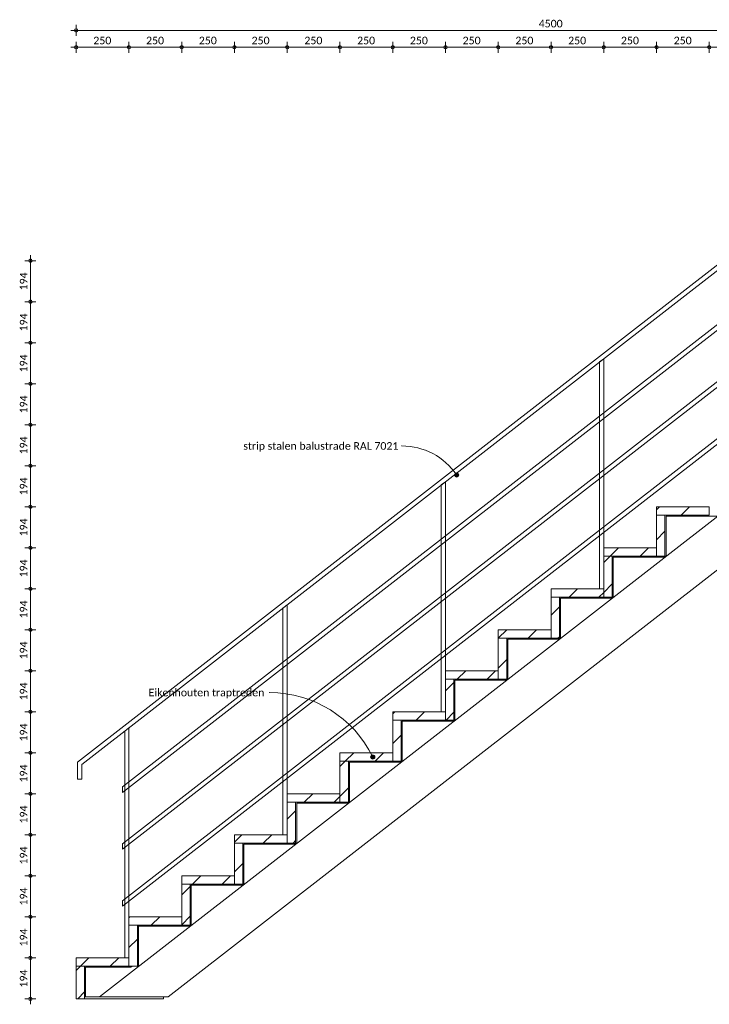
# Model space of a CAD drawing. Header units: millimetres. Extents: x 1932 to 18089, y -1599 to 4643.
# Tile 1 of 7: x 1932 to 5200, y -26 to 4643. Entities that reach past the tile are written whole.
import ezdxf

# ---------------------------------------------------------------- set-up
doc = ezdxf.new("R2010")
doc.units = ezdxf.units.MM
for name, color, linetype, lineweight in [('A-ANNO-DIMS', 211, 'Continuous', 9), ('A-ANNO-DIMS-20', 211, 'Continuous', 9), ('G-ANNO-TEXT', 231, 'Continuous', 9), ('S-STRS', 31, 'Continuous', 18)]:
    doc.layers.add(name, color=color, linetype=linetype, lineweight=lineweight)
doc.styles.add('Calibri', font='calibri.ttf', dxfattribs={"height": 36})
doc.dimstyles.new('1_8', dxfattribs={"dimscale": 304.8, "dimtxt": 42.384543, "dimasz": 0.052493, "dimexe": 0.085302, "dimexo": 0.0625, "dimgap": 0, "dimtad": 1, "dimdec": 0, "dimdsep": 46, "dimtxsty": 'Calibri', "dimblk1": 'DOTBLANK', "dimblk2": 'DOTBLANK', "dimsah": 1, "dimcen": 0.09, "dimdle": 0.085302, "dimazin": 0, "dimtfac": 1, "dimtdec": 4, "dimtix": 1, "dimtmove": 0, "dimatfit": 3, "dimfxl": 0.085302, "dimfxlon": 1, "dimtvp": 1, "dimtolj": 1, "dimtzin": 0, "dimarcsym": 2})
pattern_1 = [(45, (8332.4, 5276.68), (-70.7107, 70.7107), [])]

# ---------------------------------------------------------------- blocks, each defined once
blk = doc.blocks.new('Stairs 3 - Stairs 1-1291766-doorsnede A Trap')
at = {"layer": 'S-STRS'}
for p, q in [((6420.6, 4400.1), (2206.5, 1122.5)), ((6540, 4400.1), (6420.6, 4400.1)), ((6540, 4380.1), (6540, 4400.1)), ((2226.5, 1111.4), (6429.1, 4380.1)), ((6429.1, 4380.1), (6540, 4380.1)), ((6200, 4201.9), (6180, 4186.4)), ((6200, 3305.6), (6200, 4201.9)), ((6180, 4186.4), (6180, 3111.1)), ((6420.6, 4117.1), (2419.3, 1005)), ((6540, 4117.1), (6420.6, 4117.1)), ((6540, 4097.1), (6540, 4117.1)), ((2420, 978.9), (6429.1, 4097.1)), ((6429.1, 4097.1), (6540, 4097.1)), ((6420.6, 3847.1), (2419.3, 735)), ((6540, 3847.1), (6420.6, 3847.1)), ((6540, 3827.1), (6540, 3847.1)), ((2420, 708.9), (6429.1, 3827.1)), ((6429.1, 3827.1), (6540, 3827.1)), ((5450, 3618.6), (5430, 3603)), ((5430, 3603), (5430, 2527.8)), ((5450, 2722.2), (5450, 3618.6)), ((6420.6, 3577.1), (2419.3, 465)), ((2420, 438.9), (6429.1, 3557.1)), ((6540, 3577.1), (6420.6, 3577.1)), ((6429.1, 3557.1), (6540, 3557.1)), ((6540, 3557.1), (6540, 3577.1)), ((4700, 3035.3), (4680, 3019.7)), ((4700, 2138.9), (4700, 3035.3)), ((4680, 3019.7), (4680, 1944.4)), ((3950, 2451.9), (3930, 2436.4)), ((3930, 2436.4), (3930, 1361.1)), ((3950, 1555.6), (3950, 2451.9)), ((3200, 1868.6), (3180, 1853)), ((3200, 972.2), (3200, 1868.6)), ((3180, 1853), (3180, 777.8)), ((2450, 1285.3), (2430, 1269.7)), ((2430, 1269.7), (2430, 194.4)), ((2450, 388.9), (2450, 1285.3)), ((2206.5, 1122.5), (2206.5, 1042.1)), ((2226.5, 1042.1), (2226.5, 1111.4)), ((2206.5, 1042.1), (2226.5, 1042.1)), ((2419.3, 1005), (2420, 978.9)), ((2419.3, 735), (2420, 708.9)), ((2419.3, 465), (2420, 438.9))]:
    blk.add_line(p, q, dxfattribs=at)
blk = doc.blocks.new('Stairs 6 - Stairs 2-1731840-doorsnede A Trap')
at = {"layer": 'S-STRS'}
for p, q in [((6495, 3265.6), (6495, 3455)), ((6495, 3455), (6690, 3455)), ((6690, 3460), (6690, 3135)), ((6700, 3135), (6700, 3460)), ((6690, 3416.5), (6310, 3120.9)), ((6245, 3071.1), (6245, 3260.6)), ((6245, 3260.6), (6489.5, 3260.6)), ((6490, 3265.6), (6495, 3265.6)), ((6495.9, 3265.6), (6490, 3265.6)), ((6493.4, 3263.5), (6495.9, 3265.6)), ((2635.7, 10), (6690, 3163.1)), ((6690, 3135), (6700, 3135)), ((6308.8, 3120), (2309.9, 10)), ((5995, 2876.7), (5995, 3066.1)), ((5995, 3066.1), (6239.5, 3066.1)), ((6245.9, 3071.1), (6240, 3071.1)), ((6240, 3071.1), (6245, 3071.1)), ((5745, 2682.2), (5745, 2871.7)), ((5745, 2871.7), (5989.5, 2871.7)), ((5995.9, 2876.7), (5990, 2876.7)), ((5990, 2876.7), (5995, 2876.7)), ((5495, 2487.8), (5495, 2677.2)), ((5495, 2677.2), (5739.5, 2677.2)), ((5740, 2682.2), (5745, 2682.2)), ((5745.9, 2682.2), (5740.2, 2682.2)), ((5245, 2293.3), (5245, 2482.8)), ((5245, 2482.8), (5489.5, 2482.8)), ((5495.9, 2487.8), (5490, 2487.8)), ((5490, 2487.8), (5495, 2487.8)), ((4995, 2098.9), (4995, 2288.3)), ((4995, 2288.3), (5239.4, 2288.3)), ((5245.9, 2293.3), (5240, 2293.3)), ((5240, 2293.3), (5245, 2293.3)), ((4745, 1904.4), (4745, 2093.9)), ((4745, 2093.9), (4989.4, 2093.9)), ((4995.8, 2098.9), (4990, 2098.9)), ((4990, 2098.9), (4995, 2098.9)), ((4495, 1710), (4495, 1899.4)), ((4495, 1899.4), (4739.4, 1899.4)), ((4745.8, 1904.4), (4740, 1904.4)), ((4740, 1904.4), (4745, 1904.4)), ((4245, 1515.6), (4245, 1705)), ((4245, 1705), (4489.4, 1705)), ((4495.8, 1710), (4490, 1710)), ((4490, 1710), (4495, 1710)), ((3995, 1321.1), (3995, 1510.6)), ((3995, 1510.6), (4239.4, 1510.6)), ((4245.8, 1515.6), (4240, 1515.6)), ((4240, 1515.6), (4245, 1515.6)), ((3745, 1126.7), (3745, 1316.1)), ((3745, 1316.1), (3989.3, 1316.1)), ((3995.8, 1321.1), (3990, 1321.1)), ((3990, 1321.1), (3995, 1321.1)), ((3495, 932.2), (3495, 1121.7)), ((3495, 1121.7), (3739.3, 1121.7)), ((3745.8, 1126.7), (3740, 1126.7)), ((3740, 1126.7), (3745, 1126.7)), ((3245, 737.8), (3245, 927.2)), ((3245, 927.2), (3489.4, 927.2)), ((3495.8, 932.2), (3490, 932.2)), ((3490, 932.2), (3495, 932.2)), ((2995, 543.3), (2995, 732.8)), ((2995, 732.8), (3239.3, 732.8)), ((3245.8, 737.8), (3240, 737.8)), ((3240, 737.8), (3245, 737.8)), ((2745, 348.9), (2745, 538.3)), ((2745, 538.3), (2989.3, 538.3)), ((2995.7, 543.3), (2990, 543.3)), ((2990, 543.3), (2995, 543.3)), ((2490, 343.9), (2679.6, 343.9)), ((2495, 154.4), (2495, 343.9)), ((2495, 343.9), (2739.3, 343.9)), ((2679.6, 343.9), (2685.4, 348.9)), ((2745.7, 348.9), (2740, 348.9)), ((2740, 348.9), (2745, 348.9)), ((2245, 10), (2245, 149.4)), ((2245, 149.4), (2459.6, 149.4)), ((2459.6, 149.4), (2465.4, 154.4)), ((2490, 154.4), (2495, 154.4)), ((2613.7, 10), (2240, 10)), ((2613.7, 10), (2619.4, 10)), ((2613.7, 0), (2613.7, 10)), ((2240, 0), (2613.7, 0))]:
    blk.add_line(p, q, dxfattribs=at)
at = {"layer": 'S-STRS', "flags": 128}
for points in [[(6310, 3120), (6309.3, 3120), (6308.9, 3120), (6308.8, 3120)], [(6310, 3120.9), (6310, 3120.7), (6310, 3120)], [(2619.4, 10), (2622.6, 10), (2625.7, 10), (2628.5, 10), (2631, 10), (2633, 10), (2634.5, 10), (2635.4, 10), (2635.7, 10)]]:
    blk.add_lwpolyline(points, dxfattribs=at)
blk = doc.blocks.new('DIMBLOCK1-doorsnede A Trap')
at = {"layer": 'A-ANNO-DIMS-20'}
for p, q in [((1983, 194.4), (1957, 194.4)), ((1983, -26), (1983, 194.4)), ((1983, 194.4), (2009, 194.4)), ((1983, 0), (1957, 0)), ((1983, 0), (2009, 0))]:
    blk.add_line(p, q, dxfattribs=at)
for centre in [(1983, 194.4), (1983, 0)]:
    blk.add_circle(centre, 8, dxfattribs=at)
at = {"layer": 'A-ANNO-DIMS-20', "color": 0, "insert": (1933.1, 53.4), "char_height": 36, "width": 105.058, "attachment_point": 1, "rotation": 90, "line_spacing_factor": 1.158048, "style": 'Calibri'}
blk.add_mtext('194', dxfattribs=at)
blk = doc.blocks.new('_DotBlank')
at = {"color": 0, "linetype": 'ByBlock', "lineweight": -2}
blk.add_line((-0.5, 0), (-1, 0), dxfattribs=at)
blk.add_circle((0, 0), 0.5, dxfattribs=at)
blk = doc.blocks.new('DIMBLOCK2-doorsnede A Trap')
at = {"layer": 'A-ANNO-DIMS-20'}
for p, q in [((1983, 388.9), (1957, 388.9)), ((1983, 194.4), (1983, 388.9)), ((1983, 388.9), (2009, 388.9)), ((1983, 194.4), (1957, 194.4)), ((1983, 194.4), (2009, 194.4))]:
    blk.add_line(p, q, dxfattribs=at)
for centre in [(1983, 388.9), (1983, 194.4)]:
    blk.add_circle(centre, 8, dxfattribs=at)
at = {"layer": 'A-ANNO-DIMS-20', "color": 0, "insert": (1933.1, 247.9), "char_height": 36, "width": 105.058, "attachment_point": 1, "rotation": 90, "line_spacing_factor": 1.158048, "style": 'Calibri'}
blk.add_mtext('194', dxfattribs=at)
blk = doc.blocks.new('DIMBLOCK3-doorsnede A Trap')
at = {"layer": 'A-ANNO-DIMS-20'}
for p, q in [((1983, 583.3), (1957, 583.3)), ((1983, 388.9), (1983, 583.3)), ((1983, 583.3), (2009, 583.3)), ((1983, 388.9), (1957, 388.9)), ((1983, 388.9), (2009, 388.9))]:
    blk.add_line(p, q, dxfattribs=at)
for centre in [(1983, 583.3), (1983, 388.9)]:
    blk.add_circle(centre, 8, dxfattribs=at)
at = {"layer": 'A-ANNO-DIMS-20', "color": 0, "insert": (1933.1, 442.3), "char_height": 36, "width": 105.058, "attachment_point": 1, "rotation": 90, "line_spacing_factor": 1.158048, "style": 'Calibri'}
blk.add_mtext('194', dxfattribs=at)
blk = doc.blocks.new('DIMBLOCK4-doorsnede A Trap')
at = {"layer": 'A-ANNO-DIMS-20'}
for p, q in [((1983, 777.8), (1957, 777.8)), ((1983, 583.3), (1983, 777.8)), ((1983, 777.8), (2009, 777.8)), ((1983, 583.3), (1957, 583.3)), ((1983, 583.3), (2009, 583.3))]:
    blk.add_line(p, q, dxfattribs=at)
for centre in [(1983, 777.8), (1983, 583.3)]:
    blk.add_circle(centre, 8, dxfattribs=at)
at = {"layer": 'A-ANNO-DIMS-20', "color": 0, "insert": (1933.1, 636.8), "char_height": 36, "width": 105.058, "attachment_point": 1, "rotation": 90, "line_spacing_factor": 1.158048, "style": 'Calibri'}
blk.add_mtext('194', dxfattribs=at)
blk = doc.blocks.new('DIMBLOCK5-doorsnede A Trap')
at = {"layer": 'A-ANNO-DIMS-20'}
for p, q in [((1983, 972.2), (1957, 972.2)), ((1983, 777.8), (1983, 972.2)), ((1983, 972.2), (2009, 972.2)), ((1983, 777.8), (1957, 777.8)), ((1983, 777.8), (2009, 777.8))]:
    blk.add_line(p, q, dxfattribs=at)
for centre in [(1983, 972.2), (1983, 777.8)]:
    blk.add_circle(centre, 8, dxfattribs=at)
at = {"layer": 'A-ANNO-DIMS-20', "color": 0, "insert": (1933.1, 831.2), "char_height": 36, "width": 105.058, "attachment_point": 1, "rotation": 90, "line_spacing_factor": 1.158048, "style": 'Calibri'}
blk.add_mtext('194', dxfattribs=at)
blk = doc.blocks.new('DIMBLOCK6-doorsnede A Trap')
at = {"layer": 'A-ANNO-DIMS-20'}
for p, q in [((1983, 1166.7), (1957, 1166.7)), ((1983, 972.2), (1983, 1166.7)), ((1983, 1166.7), (2009, 1166.7)), ((1983, 972.2), (1957, 972.2)), ((1983, 972.2), (2009, 972.2))]:
    blk.add_line(p, q, dxfattribs=at)
for centre in [(1983, 1166.7), (1983, 972.2)]:
    blk.add_circle(centre, 8, dxfattribs=at)
at = {"layer": 'A-ANNO-DIMS-20', "color": 0, "insert": (1933.1, 1025.7), "char_height": 36, "width": 105.058, "attachment_point": 1, "rotation": 90, "line_spacing_factor": 1.158048, "style": 'Calibri'}
blk.add_mtext('194', dxfattribs=at)
blk = doc.blocks.new('DIMBLOCK7-doorsnede A Trap')
at = {"layer": 'A-ANNO-DIMS-20'}
for p, q in [((1983, 1361.1), (1957, 1361.1)), ((1983, 1166.7), (1983, 1361.1)), ((1983, 1361.1), (2009, 1361.1)), ((1983, 1166.7), (1957, 1166.7)), ((1983, 1166.7), (2009, 1166.7))]:
    blk.add_line(p, q, dxfattribs=at)
for centre in [(1983, 1361.1), (1983, 1166.7)]:
    blk.add_circle(centre, 8, dxfattribs=at)
at = {"layer": 'A-ANNO-DIMS-20', "color": 0, "insert": (1933.1, 1220.1), "char_height": 36, "width": 105.058, "attachment_point": 1, "rotation": 90, "line_spacing_factor": 1.158048, "style": 'Calibri'}
blk.add_mtext('194', dxfattribs=at)
blk = doc.blocks.new('DIMBLOCK8-doorsnede A Trap')
at = {"layer": 'A-ANNO-DIMS-20'}
for p, q in [((1983, 1555.6), (1957, 1555.6)), ((1983, 1361.1), (1983, 1555.6)), ((1983, 1555.6), (2009, 1555.6)), ((1983, 1361.1), (1957, 1361.1)), ((1983, 1361.1), (2009, 1361.1))]:
    blk.add_line(p, q, dxfattribs=at)
for centre in [(1983, 1555.6), (1983, 1361.1)]:
    blk.add_circle(centre, 8, dxfattribs=at)
at = {"layer": 'A-ANNO-DIMS-20', "color": 0, "insert": (1933.1, 1414.6), "char_height": 36, "width": 105.058, "attachment_point": 1, "rotation": 90, "line_spacing_factor": 1.158048, "style": 'Calibri'}
blk.add_mtext('194', dxfattribs=at)
blk = doc.blocks.new('DIMBLOCK9-doorsnede A Trap')
at = {"layer": 'A-ANNO-DIMS-20'}
for p, q in [((1983, 1750), (1957, 1750)), ((1983, 1555.6), (1983, 1750)), ((1983, 1750), (2009, 1750)), ((1983, 1555.6), (1957, 1555.6)), ((1983, 1555.6), (2009, 1555.6))]:
    blk.add_line(p, q, dxfattribs=at)
for centre in [(1983, 1750), (1983, 1555.6)]:
    blk.add_circle(centre, 8, dxfattribs=at)
at = {"layer": 'A-ANNO-DIMS-20', "color": 0, "insert": (1933.1, 1609), "char_height": 36, "width": 105.058, "attachment_point": 1, "rotation": 90, "line_spacing_factor": 1.158048, "style": 'Calibri'}
blk.add_mtext('194', dxfattribs=at)
blk = doc.blocks.new('DIMBLOCK10-doorsnede A Trap')
at = {"layer": 'A-ANNO-DIMS-20'}
for p, q in [((1983, 1944.4), (1957, 1944.4)), ((1983, 1750), (1983, 1944.4)), ((1983, 1944.4), (2009, 1944.4)), ((1983, 1750), (1957, 1750)), ((1983, 1750), (2009, 1750))]:
    blk.add_line(p, q, dxfattribs=at)
for centre in [(1983, 1944.4), (1983, 1750)]:
    blk.add_circle(centre, 8, dxfattribs=at)
at = {"layer": 'A-ANNO-DIMS-20', "color": 0, "insert": (1933.1, 1803.4), "char_height": 36, "width": 105.058, "attachment_point": 1, "rotation": 90, "line_spacing_factor": 1.158048, "style": 'Calibri'}
blk.add_mtext('194', dxfattribs=at)
blk = doc.blocks.new('DIMBLOCK11-doorsnede A Trap')
at = {"layer": 'A-ANNO-DIMS-20'}
for p, q in [((1983, 2138.9), (1957, 2138.9)), ((1983, 1944.4), (1983, 2138.9)), ((1983, 2138.9), (2009, 2138.9)), ((1983, 1944.4), (1957, 1944.4)), ((1983, 1944.4), (2009, 1944.4))]:
    blk.add_line(p, q, dxfattribs=at)
for centre in [(1983, 2138.9), (1983, 1944.4)]:
    blk.add_circle(centre, 8, dxfattribs=at)
at = {"layer": 'A-ANNO-DIMS-20', "color": 0, "insert": (1933.1, 1997.9), "char_height": 36, "width": 105.058, "attachment_point": 1, "rotation": 90, "line_spacing_factor": 1.158048, "style": 'Calibri'}
blk.add_mtext('194', dxfattribs=at)
blk = doc.blocks.new('DIMBLOCK12-doorsnede A Trap')
at = {"layer": 'A-ANNO-DIMS-20'}
for p, q in [((1983, 2333.3), (1957, 2333.3)), ((1983, 2138.9), (1983, 2333.3)), ((1983, 2333.3), (2009, 2333.3)), ((1983, 2138.9), (1957, 2138.9)), ((1983, 2138.9), (2009, 2138.9))]:
    blk.add_line(p, q, dxfattribs=at)
for centre in [(1983, 2333.3), (1983, 2138.9)]:
    blk.add_circle(centre, 8, dxfattribs=at)
at = {"layer": 'A-ANNO-DIMS-20', "color": 0, "insert": (1933.1, 2192.3), "char_height": 36, "width": 105.058, "attachment_point": 1, "rotation": 90, "line_spacing_factor": 1.158048, "style": 'Calibri'}
blk.add_mtext('194', dxfattribs=at)
blk = doc.blocks.new('DIMBLOCK13-doorsnede A Trap')
at = {"layer": 'A-ANNO-DIMS-20'}
for p, q in [((1983, 2527.8), (1957, 2527.8)), ((1983, 2333.3), (1983, 2527.8)), ((1983, 2527.8), (2009, 2527.8)), ((1983, 2333.3), (1957, 2333.3)), ((1983, 2333.3), (2009, 2333.3))]:
    blk.add_line(p, q, dxfattribs=at)
for centre in [(1983, 2527.8), (1983, 2333.3)]:
    blk.add_circle(centre, 8, dxfattribs=at)
at = {"layer": 'A-ANNO-DIMS-20', "color": 0, "insert": (1933.1, 2386.8), "char_height": 36, "width": 105.058, "attachment_point": 1, "rotation": 90, "line_spacing_factor": 1.158048, "style": 'Calibri'}
blk.add_mtext('194', dxfattribs=at)
blk = doc.blocks.new('DIMBLOCK14-doorsnede A Trap')
at = {"layer": 'A-ANNO-DIMS-20'}
for p, q in [((1983, 2722.2), (1957, 2722.2)), ((1983, 2527.8), (1983, 2722.2)), ((1983, 2722.2), (2009, 2722.2)), ((1983, 2527.8), (1957, 2527.8)), ((1983, 2527.8), (2009, 2527.8))]:
    blk.add_line(p, q, dxfattribs=at)
for centre in [(1983, 2722.2), (1983, 2527.8)]:
    blk.add_circle(centre, 8, dxfattribs=at)
at = {"layer": 'A-ANNO-DIMS-20', "color": 0, "insert": (1933.1, 2581.2), "char_height": 36, "width": 105.058, "attachment_point": 1, "rotation": 90, "line_spacing_factor": 1.158048, "style": 'Calibri'}
blk.add_mtext('194', dxfattribs=at)
blk = doc.blocks.new('DIMBLOCK15-doorsnede A Trap')
at = {"layer": 'A-ANNO-DIMS-20'}
for p, q in [((1983, 2916.7), (1957, 2916.7)), ((1983, 2722.2), (1983, 2916.7)), ((1983, 2916.7), (2009, 2916.7)), ((1983, 2722.2), (1957, 2722.2)), ((1983, 2722.2), (2009, 2722.2))]:
    blk.add_line(p, q, dxfattribs=at)
for centre in [(1983, 2916.7), (1983, 2722.2)]:
    blk.add_circle(centre, 8, dxfattribs=at)
at = {"layer": 'A-ANNO-DIMS-20', "color": 0, "insert": (1933.1, 2775.7), "char_height": 36, "width": 105.058, "attachment_point": 1, "rotation": 90, "line_spacing_factor": 1.158048, "style": 'Calibri'}
blk.add_mtext('194', dxfattribs=at)
blk = doc.blocks.new('DIMBLOCK16-doorsnede A Trap')
at = {"layer": 'A-ANNO-DIMS-20'}
for p, q in [((1983, 3111.1), (1957, 3111.1)), ((1983, 2916.7), (1983, 3111.1)), ((1983, 3111.1), (2009, 3111.1)), ((1983, 2916.7), (1957, 2916.7)), ((1983, 2916.7), (2009, 2916.7))]:
    blk.add_line(p, q, dxfattribs=at)
for centre in [(1983, 3111.1), (1983, 2916.7)]:
    blk.add_circle(centre, 8, dxfattribs=at)
at = {"layer": 'A-ANNO-DIMS-20', "color": 0, "insert": (1933.1, 2970.1), "char_height": 36, "width": 105.058, "attachment_point": 1, "rotation": 90, "line_spacing_factor": 1.158048, "style": 'Calibri'}
blk.add_mtext('194', dxfattribs=at)
blk = doc.blocks.new('DIMBLOCK17-doorsnede A Trap')
at = {"layer": 'A-ANNO-DIMS-20'}
for p, q in [((1983, 3305.6), (1957, 3305.6)), ((1983, 3111.1), (1983, 3305.6)), ((1983, 3305.6), (2009, 3305.6)), ((1983, 3111.1), (1957, 3111.1)), ((1983, 3111.1), (2009, 3111.1))]:
    blk.add_line(p, q, dxfattribs=at)
for centre in [(1983, 3305.6), (1983, 3111.1)]:
    blk.add_circle(centre, 8, dxfattribs=at)
at = {"layer": 'A-ANNO-DIMS-20', "color": 0, "insert": (1933.1, 3164.6), "char_height": 36, "width": 105.058, "attachment_point": 1, "rotation": 90, "line_spacing_factor": 1.158048, "style": 'Calibri'}
blk.add_mtext('194', dxfattribs=at)
blk = doc.blocks.new('DIMBLOCK18-doorsnede A Trap')
at = {"layer": 'A-ANNO-DIMS-20'}
for p, q in [((1983, 3305.6), (1983, 3526)), ((1983, 3500), (1957, 3500)), ((1983, 3500), (2009, 3500)), ((1983, 3305.6), (1957, 3305.6)), ((1983, 3305.6), (2009, 3305.6))]:
    blk.add_line(p, q, dxfattribs=at)
for centre in [(1983, 3500), (1983, 3305.6)]:
    blk.add_circle(centre, 8, dxfattribs=at)
at = {"layer": 'A-ANNO-DIMS-20', "color": 0, "insert": (1933.1, 3359), "char_height": 36, "width": 105.058, "attachment_point": 1, "rotation": 90, "line_spacing_factor": 1.158048, "style": 'Calibri'}
blk.add_mtext('194', dxfattribs=at)
blk = doc.blocks.new('DIMBLOCK19-doorsnede A Trap')
at = {"layer": 'A-ANNO-DIMS-20'}
for p, q in [((2174, 4592.1), (6726, 4592.1)), ((2200, 4592.1), (2200, 4618.1)), ((2200, 4592.1), (2200, 4566.1)), ((6700, 4592.1), (6700, 4618.1)), ((6700, 4592.1), (6700, 4566.1))]:
    blk.add_line(p, q, dxfattribs=at)
for centre in [(2200, 4592.1), (6700, 4592.1)]:
    blk.add_circle(centre, 8, dxfattribs=at)
at = {"layer": 'A-ANNO-DIMS-20', "color": 0, "insert": (4391.6, 4642), "char_height": 36, "width": 140.077, "attachment_point": 1, "line_spacing_factor": 1.158048, "style": 'Calibri'}
blk.add_mtext('4500', dxfattribs=at)
blk = doc.blocks.new('DIMBLOCK20-doorsnede A Trap')
at = {"layer": 'A-ANNO-DIMS-20'}
for p, q in [((2200, 4512.1), (2200, 4538.1)), ((2450, 4512.1), (2450, 4538.1)), ((2174, 4512.1), (2450, 4512.1)), ((2200, 4512.1), (2200, 4486.1)), ((2450, 4512.1), (2450, 4486.1))]:
    blk.add_line(p, q, dxfattribs=at)
for centre in [(2200, 4512.1), (2450, 4512.1)]:
    blk.add_circle(centre, 8, dxfattribs=at)
at = {"layer": 'A-ANNO-DIMS-20', "color": 0, "insert": (2281.2, 4562), "char_height": 36, "width": 105.058, "attachment_point": 1, "line_spacing_factor": 1.158048, "style": 'Calibri'}
blk.add_mtext('250', dxfattribs=at)
blk = doc.blocks.new('DIMBLOCK21-doorsnede A Trap')
at = {"layer": 'A-ANNO-DIMS-20'}
for p, q in [((2450, 4512.1), (2450, 4538.1)), ((2700, 4512.1), (2700, 4538.1)), ((2450, 4512.1), (2700, 4512.1)), ((2450, 4512.1), (2450, 4486.1)), ((2700, 4512.1), (2700, 4486.1))]:
    blk.add_line(p, q, dxfattribs=at)
for centre in [(2450, 4512.1), (2700, 4512.1)]:
    blk.add_circle(centre, 8, dxfattribs=at)
at = {"layer": 'A-ANNO-DIMS-20', "color": 0, "insert": (2531.2, 4562), "char_height": 36, "width": 105.058, "attachment_point": 1, "line_spacing_factor": 1.158048, "style": 'Calibri'}
blk.add_mtext('250', dxfattribs=at)
blk = doc.blocks.new('DIMBLOCK22-doorsnede A Trap')
at = {"layer": 'A-ANNO-DIMS-20'}
for p, q in [((2700, 4512.1), (2700, 4538.1)), ((2950, 4512.1), (2950, 4538.1)), ((2700, 4512.1), (2950, 4512.1)), ((2700, 4512.1), (2700, 4486.1)), ((2950, 4512.1), (2950, 4486.1))]:
    blk.add_line(p, q, dxfattribs=at)
for centre in [(2700, 4512.1), (2950, 4512.1)]:
    blk.add_circle(centre, 8, dxfattribs=at)
at = {"layer": 'A-ANNO-DIMS-20', "color": 0, "insert": (2781.2, 4562), "char_height": 36, "width": 105.058, "attachment_point": 1, "line_spacing_factor": 1.158048, "style": 'Calibri'}
blk.add_mtext('250', dxfattribs=at)
blk = doc.blocks.new('DIMBLOCK23-doorsnede A Trap')
at = {"layer": 'A-ANNO-DIMS-20'}
for p, q in [((2950, 4512.1), (2950, 4538.1)), ((3200, 4512.1), (3200, 4538.1)), ((2950, 4512.1), (3200, 4512.1)), ((2950, 4512.1), (2950, 4486.1)), ((3200, 4512.1), (3200, 4486.1))]:
    blk.add_line(p, q, dxfattribs=at)
for centre in [(2950, 4512.1), (3200, 4512.1)]:
    blk.add_circle(centre, 8, dxfattribs=at)
at = {"layer": 'A-ANNO-DIMS-20', "color": 0, "insert": (3031.2, 4562), "char_height": 36, "width": 105.058, "attachment_point": 1, "line_spacing_factor": 1.158048, "style": 'Calibri'}
blk.add_mtext('250', dxfattribs=at)
blk = doc.blocks.new('DIMBLOCK24-doorsnede A Trap')
at = {"layer": 'A-ANNO-DIMS-20'}
for p, q in [((3200, 4512.1), (3200, 4538.1)), ((3450, 4512.1), (3450, 4538.1)), ((3200, 4512.1), (3450, 4512.1)), ((3200, 4512.1), (3200, 4486.1)), ((3450, 4512.1), (3450, 4486.1))]:
    blk.add_line(p, q, dxfattribs=at)
for centre in [(3200, 4512.1), (3450, 4512.1)]:
    blk.add_circle(centre, 8, dxfattribs=at)
at = {"layer": 'A-ANNO-DIMS-20', "color": 0, "insert": (3281.2, 4562), "char_height": 36, "width": 105.058, "attachment_point": 1, "line_spacing_factor": 1.158048, "style": 'Calibri'}
blk.add_mtext('250', dxfattribs=at)
blk = doc.blocks.new('DIMBLOCK25-doorsnede A Trap')
at = {"layer": 'A-ANNO-DIMS-20'}
for p, q in [((3450, 4512.1), (3450, 4538.1)), ((3700, 4512.1), (3700, 4538.1)), ((3450, 4512.1), (3700, 4512.1)), ((3450, 4512.1), (3450, 4486.1)), ((3700, 4512.1), (3700, 4486.1))]:
    blk.add_line(p, q, dxfattribs=at)
for centre in [(3450, 4512.1), (3700, 4512.1)]:
    blk.add_circle(centre, 8, dxfattribs=at)
at = {"layer": 'A-ANNO-DIMS-20', "color": 0, "insert": (3531.2, 4562), "char_height": 36, "width": 105.058, "attachment_point": 1, "line_spacing_factor": 1.158048, "style": 'Calibri'}
blk.add_mtext('250', dxfattribs=at)
blk = doc.blocks.new('DIMBLOCK26-doorsnede A Trap')
at = {"layer": 'A-ANNO-DIMS-20'}
for p, q in [((3700, 4512.1), (3700, 4538.1)), ((3950, 4512.1), (3950, 4538.1)), ((3700, 4512.1), (3950, 4512.1)), ((3700, 4512.1), (3700, 4486.1)), ((3950, 4512.1), (3950, 4486.1))]:
    blk.add_line(p, q, dxfattribs=at)
for centre in [(3700, 4512.1), (3950, 4512.1)]:
    blk.add_circle(centre, 8, dxfattribs=at)
at = {"layer": 'A-ANNO-DIMS-20', "color": 0, "insert": (3781.2, 4562), "char_height": 36, "width": 105.058, "attachment_point": 1, "line_spacing_factor": 1.158048, "style": 'Calibri'}
blk.add_mtext('250', dxfattribs=at)
blk = doc.blocks.new('DIMBLOCK27-doorsnede A Trap')
at = {"layer": 'A-ANNO-DIMS-20'}
for p, q in [((3950, 4512.1), (3950, 4538.1)), ((4200, 4512.1), (4200, 4538.1)), ((3950, 4512.1), (4200, 4512.1)), ((3950, 4512.1), (3950, 4486.1)), ((4200, 4512.1), (4200, 4486.1))]:
    blk.add_line(p, q, dxfattribs=at)
for centre in [(3950, 4512.1), (4200, 4512.1)]:
    blk.add_circle(centre, 8, dxfattribs=at)
at = {"layer": 'A-ANNO-DIMS-20', "color": 0, "insert": (4031.2, 4562), "char_height": 36, "width": 105.058, "attachment_point": 1, "line_spacing_factor": 1.158048, "style": 'Calibri'}
blk.add_mtext('250', dxfattribs=at)
blk = doc.blocks.new('DIMBLOCK28-doorsnede A Trap')
at = {"layer": 'A-ANNO-DIMS-20'}
for p, q in [((4200, 4512.1), (4200, 4538.1)), ((4450, 4512.1), (4450, 4538.1)), ((4200, 4512.1), (4450, 4512.1)), ((4200, 4512.1), (4200, 4486.1)), ((4450, 4512.1), (4450, 4486.1))]:
    blk.add_line(p, q, dxfattribs=at)
for centre in [(4200, 4512.1), (4450, 4512.1)]:
    blk.add_circle(centre, 8, dxfattribs=at)
at = {"layer": 'A-ANNO-DIMS-20', "color": 0, "insert": (4281.2, 4562), "char_height": 36, "width": 105.058, "attachment_point": 1, "line_spacing_factor": 1.158048, "style": 'Calibri'}
blk.add_mtext('250', dxfattribs=at)
blk = doc.blocks.new('DIMBLOCK29-doorsnede A Trap')
at = {"layer": 'A-ANNO-DIMS-20'}
for p, q in [((4450, 4512.1), (4450, 4538.1)), ((4700, 4512.1), (4700, 4538.1)), ((4450, 4512.1), (4700, 4512.1)), ((4450, 4512.1), (4450, 4486.1)), ((4700, 4512.1), (4700, 4486.1))]:
    blk.add_line(p, q, dxfattribs=at)
for centre in [(4450, 4512.1), (4700, 4512.1)]:
    blk.add_circle(centre, 8, dxfattribs=at)
at = {"layer": 'A-ANNO-DIMS-20', "color": 0, "insert": (4531.2, 4562), "char_height": 36, "width": 105.058, "attachment_point": 1, "line_spacing_factor": 1.158048, "style": 'Calibri'}
blk.add_mtext('250', dxfattribs=at)
blk = doc.blocks.new('DIMBLOCK30-doorsnede A Trap')
at = {"layer": 'A-ANNO-DIMS-20'}
for p, q in [((4700, 4512.1), (4700, 4538.1)), ((4950, 4512.1), (4950, 4538.1)), ((4700, 4512.1), (4950, 4512.1)), ((4700, 4512.1), (4700, 4486.1)), ((4950, 4512.1), (4950, 4486.1))]:
    blk.add_line(p, q, dxfattribs=at)
for centre in [(4700, 4512.1), (4950, 4512.1)]:
    blk.add_circle(centre, 8, dxfattribs=at)
at = {"layer": 'A-ANNO-DIMS-20', "color": 0, "insert": (4781.2, 4562), "char_height": 36, "width": 105.058, "attachment_point": 1, "line_spacing_factor": 1.158048, "style": 'Calibri'}
blk.add_mtext('250', dxfattribs=at)
blk = doc.blocks.new('DIMBLOCK31-doorsnede A Trap')
at = {"layer": 'A-ANNO-DIMS-20'}
for p, q in [((4950, 4512.1), (4950, 4538.1)), ((5200, 4512.1), (5200, 4538.1)), ((4950, 4512.1), (5200, 4512.1)), ((4950, 4512.1), (4950, 4486.1)), ((5200, 4512.1), (5200, 4486.1))]:
    blk.add_line(p, q, dxfattribs=at)
for centre in [(4950, 4512.1), (5200, 4512.1)]:
    blk.add_circle(centre, 8, dxfattribs=at)
at = {"layer": 'A-ANNO-DIMS-20', "color": 0, "insert": (5031.2, 4562), "char_height": 36, "width": 105.058, "attachment_point": 1, "line_spacing_factor": 1.158048, "style": 'Calibri'}
blk.add_mtext('250', dxfattribs=at)
blk = doc.blocks.new('DIMBLOCK32-doorsnede A Trap')
at = {"layer": 'A-ANNO-DIMS-20'}
for p, q in [((5200, 4512.1), (5200, 4538.1)), ((5450, 4512.1), (5450, 4538.1)), ((5200, 4512.1), (5450, 4512.1)), ((5200, 4512.1), (5200, 4486.1)), ((5450, 4512.1), (5450, 4486.1))]:
    blk.add_line(p, q, dxfattribs=at)
for centre in [(5200, 4512.1), (5450, 4512.1)]:
    blk.add_circle(centre, 8, dxfattribs=at)
at = {"layer": 'A-ANNO-DIMS-20', "color": 0, "insert": (5281.2, 4562), "char_height": 36, "width": 105.058, "attachment_point": 1, "line_spacing_factor": 1.158048, "style": 'Calibri'}
blk.add_mtext('250', dxfattribs=at)

msp = doc.modelspace()

# ---------------------------------------------------------------- hatches: boundary and pattern name
at = {"layer": 'G-ANNO-TEXT'}
h = msp.add_hatch(color=7, dxfattribs=at)
edge = h.paths.add_edge_path()
edge.add_arc((4002.7, 2484), 10, 0, 360)
h = msp.add_hatch(color=7, dxfattribs=at)
edge = h.paths.add_edge_path()
edge.add_arc((3605.3, 1146.5), 10, 0, 360)
at = {"layer": 'S-STRS', "lineweight": 9}
h = msp.add_hatch(dxfattribs=at)
h.set_pattern_fill('FP_1', color=256, style=0, pattern_type=2)
h.set_pattern_definition(pattern_1)
h.paths.add_polyline_path([(5104, 2293.3), (5200, 2293.3), (5200, 2333.3), (4950, 2333.3), (4950, 2293.3), (5016.2, 2293.3)])
h = msp.add_hatch(dxfattribs=at)
h.set_pattern_fill('FP_1', color=256, style=0, pattern_type=2)
h.set_pattern_definition(pattern_1)
h.paths.add_polyline_path([(4972.3, 2098.9), (4990, 2098.9), (4990, 2293.3), (4950, 2293.3), (4950, 2098.9)])
h = msp.add_hatch(dxfattribs=at)
h.set_pattern_fill('FP_1', color=256, style=0, pattern_type=2)
h.set_pattern_definition(pattern_1)
h.paths.add_polyline_path([(4700, 2098.9), (4950, 2098.9), (4950, 2138.9), (4700, 2138.9)])
h = msp.add_hatch(dxfattribs=at)
h.set_pattern_fill('FP_1', color=256, style=0, pattern_type=2)
h.set_pattern_definition(pattern_1)
h.paths.add_polyline_path([(4709, 1904.4), (4740, 1904.4), (4740, 2098.9), (4700, 2098.9), (4700, 1904.4)])
h = msp.add_hatch(dxfattribs=at)
h.set_pattern_fill('FP_1', color=256, style=0, pattern_type=2)
h.set_pattern_definition(pattern_1)
h.paths.add_polyline_path([(4450, 1904.4), (4700, 1904.4), (4700, 1944.4), (4450, 1944.4)])
h = msp.add_hatch(dxfattribs=at)
h.set_pattern_fill('FP_1', color=256, style=0, pattern_type=2)
h.set_pattern_definition(pattern_1)
h.paths.add_polyline_path([(4490, 1710), (4490, 1904.4), (4450, 1904.4), (4450, 1710), (4489.6, 1710)])
h = msp.add_hatch(dxfattribs=at)
h.set_pattern_fill('FP_1', color=256, style=0, pattern_type=2)
h.set_pattern_definition(pattern_1)
h.paths.add_polyline_path([(4401.9, 1710), (4450, 1710), (4450, 1750), (4200, 1750), (4200, 1710), (4314.1, 1710)])
h = msp.add_hatch(dxfattribs=at)
h.set_pattern_fill('FP_1', color=256, style=0, pattern_type=2)
h.set_pattern_definition(pattern_1)
h.paths.add_polyline_path([(4240, 1515.6), (4240, 1710), (4200, 1710), (4200, 1515.6), (4226.4, 1515.6)])
h = msp.add_hatch(dxfattribs=at)
h.set_pattern_fill('FP_1', color=256, style=0, pattern_type=2)
h.set_pattern_definition(pattern_1)
h.paths.add_polyline_path([(3950, 1515.6), (4200, 1515.6), (4200, 1555.6), (3950, 1555.6)])
h = msp.add_hatch(dxfattribs=at)
h.set_pattern_fill('FP_1', color=256, style=0, pattern_type=2)
h.set_pattern_definition(pattern_1)
h.paths.add_polyline_path([(3963.1, 1321.1), (3990, 1321.1), (3990, 1515.6), (3950, 1515.6), (3950, 1321.1)])
h = msp.add_hatch(dxfattribs=at)
h.set_pattern_fill('FP_1', color=256, style=0, pattern_type=2)
h.set_pattern_definition(pattern_1)
h.paths.add_polyline_path([(3700, 1321.1), (3950, 1321.1), (3950, 1361.1), (3700, 1361.1)])
h = msp.add_hatch(dxfattribs=at)
h.set_pattern_fill('FP_1', color=256, style=0, pattern_type=2)
h.set_pattern_definition(pattern_1)
h.paths.add_polyline_path([(3721.8, 1126.7), (3740, 1126.7), (3740, 1321.1), (3700, 1321.1), (3700, 1126.7)])
h = msp.add_hatch(dxfattribs=at)
h.set_pattern_fill('FP_1', color=256, style=0, pattern_type=2)
h.set_pattern_definition(pattern_1)
h.paths.add_polyline_path([(3699.8, 1126.7), (3700, 1126.7), (3699.8, 1166.7), (3450, 1166.7), (3450, 1126.7), (3655.9, 1126.7)])
h = msp.add_hatch(dxfattribs=at)
h.set_pattern_fill('FP_1', color=256, style=0, pattern_type=2)
h.set_pattern_definition(pattern_1)
h.paths.add_polyline_path([(3480.4, 932.2), (3490, 932.2), (3490, 1126.7), (3450, 1126.7), (3450, 932.2)])
h = msp.add_hatch(dxfattribs=at)
h.set_pattern_fill('FP_1', color=256, style=0, pattern_type=2)
h.set_pattern_definition(pattern_1)
h.paths.add_polyline_path([(3450, 932.2), (3450, 972.2), (3200, 972.2), (3200, 932.2), (3436.5, 932.2)])
h = msp.add_hatch(dxfattribs=at)
h.set_pattern_fill('FP_1', color=256, style=0, pattern_type=2)
h.set_pattern_definition(pattern_1)
h.paths.add_polyline_path([(3240, 737.8), (3240, 932.2), (3200, 932.2), (3200, 737.8), (3239.1, 737.8)])
h = msp.add_hatch(dxfattribs=at)
h.set_pattern_fill('FP_1', color=256, style=0, pattern_type=2)
h.set_pattern_definition(pattern_1)
h.paths.add_polyline_path([(3173.3, 737.8), (3200, 737.8), (3200, 777.8), (2950, 777.8), (2950, 737.8), (3085.5, 737.8)])
h = msp.add_hatch(dxfattribs=at)
h.set_pattern_fill('FP_1', color=256, style=0, pattern_type=2)
h.set_pattern_definition(pattern_1)
h.paths.add_polyline_path([(2953.9, 543.3), (2990, 543.3), (2990, 737.8), (2950, 737.8), (2950, 543.3)])
h = msp.add_hatch(dxfattribs=at)
h.set_pattern_fill('FP_1', color=256, style=0, pattern_type=2)
h.set_pattern_definition(pattern_1)
h.paths.add_polyline_path([(2910, 543.3), (2950, 543.3), (2950, 583.3), (2700, 583.3), (2700, 543.3), (2822.2, 543.3)])
h = msp.add_hatch(dxfattribs=at)
h.set_pattern_fill('FP_1', color=256, style=0, pattern_type=2)
h.set_pattern_definition(pattern_1)
h.paths.add_polyline_path([(2734.5, 348.9), (2740, 348.9), (2740, 543.3), (2700, 543.3), (2700, 348.9), (2712.5, 348.9)])
h = msp.add_hatch(dxfattribs=at)
h.set_pattern_fill('FP_1', color=256, style=0, pattern_type=2)
h.set_pattern_definition(pattern_1)
h.paths.add_polyline_path([(2450, 348.9), (2700, 348.9), (2700, 388.9), (2450, 388.9)])
h = msp.add_hatch(dxfattribs=at)
h.set_pattern_fill('FP_1', color=256, style=0, pattern_type=2)
h.set_pattern_definition(pattern_1)
h.paths.add_polyline_path([(2471.2, 154.4), (2490, 154.4), (2490, 348.9), (2450, 348.9), (2450, 154.4)])
h = msp.add_hatch(dxfattribs=at)
h.set_pattern_fill('FP_1', color=256, style=0, pattern_type=2)
h.set_pattern_definition(pattern_1)
h.paths.add_polyline_path([(2200, 154.4), (2450, 154.4), (2450, 194.4), (2200, 194.4)])
h = msp.add_hatch(dxfattribs=at)
h.set_pattern_fill('FP_1', color=256, style=0, pattern_type=2)
h.set_pattern_definition(pattern_1)
h.paths.add_polyline_path([(2207.9, 0), (2240, 0), (2240, 154.4), (2200, 154.4), (2200, 0)])

# ---------------------------------------------------------------- linework, layer by layer
at = {"layer": 'G-ANNO-TEXT', "color": 7}
for p, q in [((3743.4, 2621.6), (3742.1, 2621.6)), ((3116, 1452.4), (3114.7, 1452.4))]:
    msp.add_line(p, q, dxfattribs=at)
for centre in [(4002.7, 2484), (3605.3, 1146.5)]:
    msp.add_circle(centre, 10, dxfattribs=at)
for centre, radius, start in [((3743.4, 2308.6), 313, 34.0692), ((3116, 908), 544.4, 25.9854)]:
    msp.add_arc(centre, radius, start, 90, dxfattribs=at)
at = {"layer": 'S-STRS'}
for p, q in [((5200, 2333.3), (4950, 2333.3)), ((4950, 2333.3), (4950, 2293.3)), ((4950, 2293.3), (4950, 2098.9)), ((4990, 2293.3), (4950, 2293.3)), ((4950, 2293.3), (5200, 2293.3)), ((4990, 2098.9), (4990, 2293.3)), ((5200, 2293.3), (5200, 2333.3)), ((4950, 2138.9), (4700, 2138.9)), ((4700, 2138.9), (4700, 2098.9)), ((4950, 2098.9), (4950, 2138.9)), ((4700, 2098.9), (4700, 1904.4)), ((4740, 2098.9), (4700, 2098.9)), ((4700, 2098.9), (4950, 2098.9)), ((4740, 1904.4), (4740, 2098.9)), ((4950, 2098.9), (4990, 2098.9)), ((4700, 1944.4), (4450, 1944.4)), ((4450, 1944.4), (4450, 1904.4)), ((4700, 1904.4), (4700, 1944.4)), ((4450, 1904.4), (4450, 1710)), ((4490, 1904.4), (4450, 1904.4)), ((4450, 1904.4), (4700, 1904.4)), ((4490, 1710), (4490, 1904.4)), ((4700, 1904.4), (4740, 1904.4)), ((4450, 1750), (4200, 1750)), ((4200, 1750), (4200, 1710)), ((4450, 1710), (4450, 1750)), ((4200, 1710), (4200, 1515.6)), ((4240, 1710), (4200, 1710)), ((4200, 1710), (4450, 1710)), ((4240, 1515.6), (4240, 1710)), ((4450, 1710), (4490, 1710)), ((4200, 1555.6), (3950, 1555.6)), ((3950, 1555.6), (3950, 1515.6)), ((4200, 1515.6), (4200, 1555.6)), ((3950, 1515.6), (3950, 1321.1)), ((3990, 1515.6), (3950, 1515.6)), ((3950, 1515.6), (4200, 1515.6)), ((3990, 1321.1), (3990, 1515.6)), ((4200, 1515.6), (4240, 1515.6)), ((3950, 1361.1), (3700, 1361.1)), ((3700, 1361.1), (3700, 1321.1)), ((3950, 1321.1), (3950, 1361.1)), ((3700, 1321.1), (3700, 1126.7)), ((3740, 1321.1), (3700, 1321.1)), ((3700, 1321.1), (3950, 1321.1)), ((3740, 1126.7), (3740, 1321.1)), ((3950, 1321.1), (3990, 1321.1)), ((3700, 1166.7), (3450, 1166.7)), ((3450, 1166.7), (3450, 1126.7)), ((3450, 1126.7), (3450, 932.2)), ((3490, 1126.7), (3450, 1126.7)), ((3450, 1126.7), (3700, 1126.7)), ((3490, 932.2), (3490, 1126.7)), ((3700, 1126.7), (3700, 1166.7)), ((3700, 1126.7), (3740, 1126.7)), ((3450, 972.2), (3200, 972.2)), ((3200, 972.2), (3200, 932.2)), ((3450, 932.2), (3450, 972.2)), ((3200, 932.2), (3200, 737.8)), ((3240, 932.2), (3200, 932.2)), ((3200, 932.2), (3450, 932.2)), ((3240, 737.8), (3240, 932.2)), ((3450, 932.2), (3490, 932.2)), ((3200, 777.8), (2950, 777.8)), ((2950, 777.8), (2950, 737.8)), ((3200, 737.8), (3200, 777.8)), ((2950, 737.8), (2950, 543.3)), ((2990, 737.8), (2950, 737.8)), ((2950, 737.8), (3200, 737.8)), ((2990, 543.3), (2990, 737.8)), ((3200, 737.8), (3240, 737.8)), ((2950, 583.3), (2700, 583.3)), ((2700, 583.3), (2700, 543.3)), ((2950, 543.3), (2950, 583.3)), ((2700, 543.3), (2700, 348.9)), ((2740, 543.3), (2700, 543.3)), ((2700, 543.3), (2950, 543.3)), ((2740, 348.9), (2740, 543.3)), ((2950, 543.3), (2990, 543.3)), ((2700, 388.9), (2450, 388.9)), ((2450, 388.9), (2450, 348.9)), ((2700, 348.9), (2700, 388.9)), ((2450, 348.9), (2450, 154.4)), ((2490, 348.9), (2450, 348.9)), ((2450, 348.9), (2700, 348.9)), ((2490, 154.4), (2490, 348.9)), ((2700, 348.9), (2740, 348.9)), ((2450, 194.4), (2200, 194.4)), ((2200, 194.4), (2200, 154.4)), ((2450, 154.4), (2450, 194.4)), ((2200, 154.4), (2200, 0)), ((2240, 154.4), (2200, 154.4)), ((2200, 154.4), (2450, 154.4)), ((2240, 0), (2240, 154.4)), ((2450, 154.4), (2490, 154.4)), ((2200, 0), (2240, 0))]:
    msp.add_line(p, q, dxfattribs=at)

# ---------------------------------------------------------------- block references
for name in ['Stairs 3 - Stairs 1-1291766-doorsnede A Trap', 'Stairs 6 - Stairs 2-1731840-doorsnede A Trap']:
    msp.add_blockref(name, (0, 0), dxfattribs=at)

# ---------------------------------------------------------------- texts
at = {"layer": 'G-ANNO-TEXT', "color": 7, "char_height": 36, "attachment_point": 1, "style": 'Calibri'}
for s, insert, width in [('strip stalen balustrade RAL 7021', (2992, 2639.6), 909.114), ('Eikenhouten traptreden ', (2543.2, 1470.4), 692.658)]:
    msp.add_mtext(s, dxfattribs=dict(at, insert=insert, width=width))

# ---------------------------------------------------------------- dimensions: what is measured, and where the dimension line sits
at = {"layer": 'A-ANNO-DIMS'}
for base, p1, p2, override, picture, middle in [((6700, 4592.1), (2200, 4566.1), (6700, 4566.1), {"dimpost": '<>', "dimfxl": 4500}, 'DIMBLOCK19-doorsnede A Trap', (4450, 4610.6)), ((2700, 4512.1), (2450, 4486.1), (2700, 4486.1), {"dimpost": '<>', "dimfxl": 250}, 'DIMBLOCK21-doorsnede A Trap', (2575, 4530.6)), ((3200, 4512.1), (2950, 4486.1), (3200, 4486.1), {"dimpost": '<>', "dimfxl": 250}, 'DIMBLOCK23-doorsnede A Trap', (3075, 4530.6)), ((3700, 4512.1), (3450, 4486.1), (3700, 4486.1), {"dimpost": '<>', "dimfxl": 250}, 'DIMBLOCK25-doorsnede A Trap', (3575, 4530.6)), ((3950, 4512.1), (3700, 4486.1), (3950, 4486.1), {"dimpost": '<>', "dimfxl": 250}, 'DIMBLOCK26-doorsnede A Trap', (3825, 4530.6)), ((4200, 4512.1), (3950, 4486.1), (4200, 4486.1), {"dimpost": '<>', "dimfxl": 250}, 'DIMBLOCK27-doorsnede A Trap', (4075, 4530.6)), ((4450, 4512.1), (4200, 4486.1), (4450, 4486.1), {"dimpost": '<>', "dimfxl": 250}, 'DIMBLOCK28-doorsnede A Trap', (4325, 4530.6)), ((4700, 4512.1), (4450, 4486.1), (4700, 4486.1), {"dimpost": '<>', "dimfxl": 250}, 'DIMBLOCK29-doorsnede A Trap', (4575, 4530.6)), ((4950, 4512.1), (4700, 4486.1), (4950, 4486.1), {"dimpost": '<>', "dimfxl": 250}, 'DIMBLOCK30-doorsnede A Trap', (4825, 4530.6)), ((5200, 4512.1), (4950, 4486.1), (5200, 4486.1), {"dimpost": '<>', "dimfxl": 250}, 'DIMBLOCK31-doorsnede A Trap', (5075, 4530.6)), ((5450, 4512.1), (5200, 4486.1), (5450, 4486.1), {"dimpost": '<>', "dimfxl": 250}, 'DIMBLOCK32-doorsnede A Trap', (5325, 4530.6))]:
    dim = msp.add_linear_dim(base=base, p1=p1, p2=p2, dimstyle='1_8', override=override, dxfattribs=at)
    dim.commit()
    dim.dimension.update_dxf_attribs({"geometry": picture, "text_midpoint": middle})
for base, p1, p2, angle, override, picture, middle in [((2450, 4512.1), (2200, 4486.1), (2450, 4486.1), 0, {"dimpost": '<>', "dimfxl": 250}, 'DIMBLOCK20-doorsnede A Trap', (2325, 4530.6)), ((2950, 4512.1), (2700, 4486.1), (2950, 4486.1), 0, {"dimpost": '<>', "dimfxl": 250}, 'DIMBLOCK22-doorsnede A Trap', (2825, 4530.6)), ((3450, 4512.1), (3200, 4486.1), (3450, 4486.1), 0, {"dimpost": '<>', "dimfxl": 250}, 'DIMBLOCK24-doorsnede A Trap', (3325, 4530.6)), ((1983, 3500), (2009, 3305.6), (2009, 3500), 90, {"dimpost": '<>', "dimfxl": 194.444444}, 'DIMBLOCK18-doorsnede A Trap', (1964.6, 3402.8)), ((1983.0022, 3305.5556), (2009.0022, 3111.1111), (2009.0022, 3305.5556), 90, {"dimpost": '<>', "dimfxl": 194.444444}, 'DIMBLOCK17-doorsnede A Trap', (1964.5592, 3208.3333)), ((1983, 3111.1), (2009, 2916.7), (2009, 3111.1), 90, {"dimpost": '<>', "dimfxl": 194.444444}, 'DIMBLOCK16-doorsnede A Trap', (1964.6, 3013.9)), ((1983.0022, 2916.6667), (2009.0022, 2722.2222), (2009.0022, 2916.6667), 90, {"dimpost": '<>', "dimfxl": 194.444444}, 'DIMBLOCK15-doorsnede A Trap', (1964.5592, 2819.4444)), ((1983, 2722.2), (2009, 2527.8), (2009, 2722.2), 90, {"dimpost": '<>', "dimfxl": 194.444444}, 'DIMBLOCK14-doorsnede A Trap', (1964.6, 2625)), ((1983.0022, 2527.7778), (2009.0022, 2333.3333), (2009.0022, 2527.7778), 90, {"dimpost": '<>', "dimfxl": 194.444444}, 'DIMBLOCK13-doorsnede A Trap', (1964.5592, 2430.5556)), ((1983, 2333.3), (2009, 2138.9), (2009, 2333.3), 90, {"dimpost": '<>', "dimfxl": 194.444444}, 'DIMBLOCK12-doorsnede A Trap', (1964.6, 2236.1)), ((1983.0022, 2138.8889), (2009.0022, 1944.4444), (2009.0022, 2138.8889), 90, {"dimpost": '<>', "dimfxl": 194.444444}, 'DIMBLOCK11-doorsnede A Trap', (1964.5592, 2041.6667)), ((1983, 1944.4), (2009, 1750), (2009, 1944.4), 90, {"dimpost": '<>', "dimfxl": 194.444444}, 'DIMBLOCK10-doorsnede A Trap', (1964.6, 1847.2)), ((1983, 1750), (2009, 1555.6), (2009, 1750), 90, {"dimpost": '<>', "dimfxl": 194.444444}, 'DIMBLOCK9-doorsnede A Trap', (1964.6, 1652.8)), ((1983.0022, 1555.5556), (2009.0022, 1361.1111), (2009.0022, 1555.5556), 90, {"dimpost": '<>', "dimfxl": 194.444444}, 'DIMBLOCK8-doorsnede A Trap', (1964.5592, 1458.3333)), ((1983, 1361.1), (2009, 1166.7), (2009, 1361.1), 90, {"dimpost": '<>', "dimfxl": 194.444444}, 'DIMBLOCK7-doorsnede A Trap', (1964.6, 1263.9)), ((1983.0022, 1166.6667), (2009.0022, 972.2222), (2009.0022, 1166.6667), 90, {"dimpost": '<>', "dimfxl": 194.444444}, 'DIMBLOCK6-doorsnede A Trap', (1964.5592, 1069.4444)), ((1983, 972.2), (2009, 777.8), (2009, 972.2), 90, {"dimpost": '<>', "dimfxl": 194.444444}, 'DIMBLOCK5-doorsnede A Trap', (1964.6, 875)), ((1983.0022, 777.7778), (2009.0022, 583.3333), (2009.0022, 777.7778), 90, {"dimpost": '<>', "dimfxl": 194.444444}, 'DIMBLOCK4-doorsnede A Trap', (1964.5592, 680.5556)), ((1983, 583.3), (2009, 388.9), (2009, 583.3), 90, {"dimpost": '<>', "dimfxl": 194.444444}, 'DIMBLOCK3-doorsnede A Trap', (1964.6, 486.1)), ((1983.0022, 388.8889), (2009.0022, 194.4444), (2009.0022, 388.8889), 90, {"dimpost": '<>', "dimfxl": 194.444444}, 'DIMBLOCK2-doorsnede A Trap', (1964.5592, 291.6667)), ((1983, 194.4), (2009, 0), (2009, 194.4), 90, {"dimpost": '<>', "dimfxl": 194.444444}, 'DIMBLOCK1-doorsnede A Trap', (1964.6, 97.2))]:
    dim = msp.add_linear_dim(base=base, p1=p1, p2=p2, angle=angle, dimstyle='1_8', override=override, dxfattribs=at)
    dim.commit()
    dim.dimension.update_dxf_attribs({"geometry": picture, "text_midpoint": middle})

doc.saveas('drawing.dxf')
